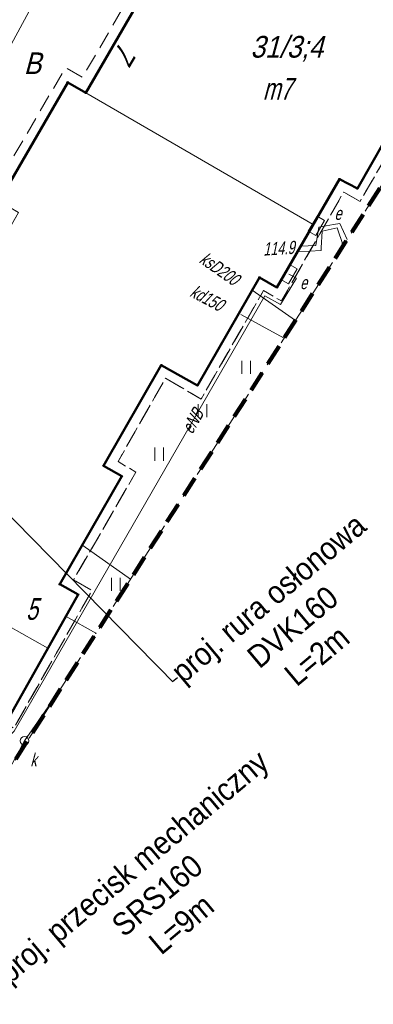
# Model space of a CAD drawing. Extents: x 7463256 to 7464485, y 5957341 to 5958260.
# Tile 119 of 256: x 7463788 to 7463808, y 5957541 to 5957597. Entities that reach past the tile are written whole.
import ezdxf
from ezdxf import colors
from ezdxf.entities.mleader import LeaderData, LeaderLine
from ezdxf.enums import TextEntityAlignment as Align
from ezdxf.math import Vec2, Vec3

# ---------------------------------------------------------------- set-up
doc = ezdxf.new("R2010")
doc.units = 0
doc.header["$MEASUREMENT"] = 0
doc.linetypes.add('4', pattern=[1.8, 1.2, -0.6])
doc.linetypes.add('mz1.0_0.5', pattern=[1.5, 1, -0.5])
doc.layers.get('0').update_dxf_attribs({"color": 2, "linetype": 'CONTINUOUS', "lineweight": 5})
for name, color, linetype in [('210-Oznaczenie użytku', 7, 'CONTINUOUS'), ('238-Punkt adresowy budynku', 7, 'CONTINUOUS'), ('312-Budynek (powierzchnia)', 7, 'CONTINUOUS'), ('312-Numer ewidencyjny budynku', 7, 'CONTINUOUS'), ('312-Numer ewidencyjny budynku-Atr124', 7, 'CONTINUOUS'), ('320-część budynku wyodrębniona ze względu na liczbę kondygnacji naziemnych (powierzchnia)', 7, 'CONTINUOUS'), ('320-część budynku wyodrębniona ze względu na liczbę kondygnacji naziemnych (powierzchnia)-Atr25', 7, 'CONTINUOUS'), ('chodnik (powierzchnia)', 7, 'CONTINUOUS'), ('Obszar opracowania', 7, 'CONTINUOUS'), ('przewód elektroenergetyczny (linia)', 7, 'CONTINUOUS'), ('przewód elektroenergetyczny (linia)-Atr1', 7, 'CONTINUOUS'), ('przewód kanalizacyjny (linia)', 7, 'CONTINUOUS'), ('przewód kanalizacyjny (linia)-Atr1', 7, 'CONTINUOUS'), ('przewód wodociągowy (linia)', 7, 'CONTINUOUS'), ('Punkt budynku', 7, 'CONTINUOUS'), ('punkt o określonej wysokości (sieć elektroenergetyczna)', 7, 'CONTINUOUS'), ('punkt o określonej wysokości (sieć elektroenergetyczna)-Atr2', 7, 'CONTINUOUS'), ('punkt o określonej wysokości (sieć kanalizacyjna)', 7, 'CONTINUOUS'), ('studzienka okrągła - przewód kanalizacyjny (punkt)', 7, 'CONTINUOUS'), ('studzienka okrągła - przewód kanalizacyjny (punkt)-Atr17', 7, 'CONTINUOUS'), ('szafa kablowa (punkt)', 7, 'CONTINUOUS'), ('szafa kablowa (punkt)-Atr17', 7, 'CONTINUOUS'), ('trawnik (powierzchnia)', 7, 'CONTINUOUS'), ('trawnik (powierzchnia) - symbol', 7, 'CONTINUOUS')]:
    doc.layers.add(name, color=color, linetype=linetype)
doc.layers.add('OBMBS-21-18876-opis proj', color=1, linetype='CONTINUOUS', lineweight=18)
doc.styles.get("Standard").update_dxf_attribs({"font": 'txt', "width": 0.75})

# ---------------------------------------------------------------- blocks, each defined once
blk = doc.blocks.new('PW01')
at = {"linetype": 'Continuous', "lineweight": 13}
h = blk.add_hatch(color=0, dxfattribs=at)
edge = h.paths.add_edge_path()
edge.add_arc((0, 0), 0.045, 0, 360)
blk = doc.blocks.new('US15')
at = {"color": 0, "linetype": 'Continuous', "lineweight": 13}
blk.add_circle((0, 0), 0.25, dxfattribs=at)
blk = doc.blocks.new('US17')
at = {"color": 0, "linetype": 'Continuous', "lineweight": 13}
for p, q in [((-0.5, -0.25), (-0.5, 0.25)), ((-0.5, 0.25), (0.5, 0.25)), ((0.5, -0.25), (0.5, 0.25)), ((-0.5, -0.25), (0.5, -0.25))]:
    blk.add_line(p, q, dxfattribs=at)
blk = doc.blocks.new('TU04')
at = {"color": 0, "linetype": 'Continuous', "lineweight": 13}
for p, q in [((0, 0), (0, 0.75)), ((0.5, 0), (0.5, 0.75))]:
    blk.add_line(p, q, dxfattribs=at)
blk = doc.blocks.new('PUNKTBUD')
at = {"color": 0}
blk.add_circle((0, 0), 0.045, dxfattribs=at)

msp = doc.modelspace()

# ---------------------------------------------------------------- linework, layer by layer
at = {"layer": '312-Budynek (powierzchnia)', "color": 7, "linetype": 'Continuous', "lineweight": 50, "flags": 128}
for points in [[(7463791.93, 5957593.18), (7463795.36, 5957599.09)], [(7463813.09, 5957597.34), (7463807.57, 5957587.67)], [(7463786.93, 5957586.94), (7463790.89, 5957593.78)], [(7463790.89, 5957593.78), (7463791.93, 5957593.18)], [(7463806.54, 5957588.21), (7463802.93, 5957581.97)], [(7463807.57, 5957587.67), (7463806.54, 5957588.21)], [(7463801.93, 5957582.54), (7463798.36, 5957576.33)], [(7463802.93, 5957581.97), (7463801.93, 5957582.54)], [(7463796.28, 5957577.49), (7463792.96, 5957571.7)], [(7463798.36, 5957576.33), (7463796.28, 5957577.49)], [(7463792.96, 5957571.7), (7463794, 5957571.1)], [(7463794, 5957571.1), (7463790.44, 5957564.87)], [(7463790.44, 5957564.87), (7463791.49, 5957564.28)], [(7463791.49, 5957564.28), (7463787.59, 5957557.35)]]:
    msp.add_lwpolyline(points, dxfattribs=at)
at = {"layer": '320-część budynku wyodrębniona ze względu na liczbę kondygnacji naziemnych (powierzchnia)', "color": 7, "linetype": 'Continuous', "lineweight": 18, "flags": 128}
for points in [[(7463805.03, 5957585.59), (7463791.93, 5957593.18), (7463795.36, 5957599.09), (7463795.53, 5957599.4), (7463796.57, 5957598.8), (7463799.85, 5957604.47), (7463800.03, 5957604.8), (7463809.81, 5957599.22), (7463813.09, 5957597.34), (7463807.57, 5957587.67), (7463806.54, 5957588.21)], [(7463789.75, 5957561.19), (7463777.75, 5957567.94), (7463778.61, 5957569.45), (7463774.35, 5957571.87), (7463776.7, 5957576.01), (7463775.67, 5957576.64), (7463777.79, 5957580.36), (7463779.88, 5957579.18), (7463783.44, 5957585.4), (7463786.52, 5957583.62), (7463788.06, 5957586.29), (7463786.93, 5957586.94), (7463790.89, 5957593.78), (7463791.93, 5957593.18), (7463805.03, 5957585.59), (7463802.93, 5957581.97), (7463801.93, 5957582.54), (7463798.36, 5957576.33), (7463796.28, 5957577.49), (7463792.96, 5957571.7), (7463794, 5957571.1), (7463790.44, 5957564.87), (7463791.49, 5957564.28)], [(7463771.65, 5957562.35), (7463775.56, 5957569.18), (7463777.75, 5957567.94), (7463789.75, 5957561.19), (7463787.59, 5957557.35), (7463783.43, 5957559.75), (7463781.65, 5957556.65)]]:
    msp.add_lwpolyline(points, close=True, dxfattribs=at)
at = {"layer": 'chodnik (powierzchnia)', "color": 7, "linetype": 'mz1.0_0.5', "lineweight": 18, "flags": 128}
msp.add_lwpolyline([(7463798.41, 5957615.84), (7463798.58, 5957615.74), (7463794.6, 5957608.68), (7463794.34, 5957608.83), (7463790.43, 5957601.86), (7463795.36, 5957599.09), (7463791.93, 5957593.18), (7463790.89, 5957593.78), (7463786.93, 5957586.94), (7463788.06, 5957586.29), (7463787.63, 5957585.55), (7463787.03, 5957585.9), (7463786.41, 5957584.84), (7463787.02, 5957584.49), (7463786.52, 5957583.62), (7463783.44, 5957585.4), (7463779.88, 5957579.18), (7463777.79, 5957580.36), (7463777.27, 5957580.61), (7463777.63, 5957581.17), (7463779.62, 5957579.97), (7463783.2, 5957586.25), (7463785.66, 5957584.79), (7463786.64, 5957586.47), (7463786.16, 5957586.74), (7463790.77, 5957594.64), (7463791.74, 5957594.07), (7463794.47, 5957598.77), (7463789.51, 5957601.6), (7463797.71, 5957616.22)], close=True, dxfattribs=at)
msp.add_lwpolyline([(7463814.199, 5957596.06), (7463813.34, 5957596.56), (7463807.72, 5957586.93), (7463806.78, 5957587.46), (7463803.19, 5957581.19), (7463802.17, 5957581.79), (7463798.57, 5957575.54), (7463796.52, 5957576.74), (7463793.79, 5957571.94), (7463794.81, 5957571.33), (7463791.23, 5957565.12), (7463792.29, 5957564.52), (7463787.78, 5957556.57), (7463783.65, 5957558.95), (7463781.87, 5957555.86), (7463778.87, 5957557.56), (7463779.15, 5957558.07), (7463781.65, 5957556.65), (7463783.43, 5957559.75), (7463787.59, 5957557.35), (7463791.49, 5957564.28), (7463790.44, 5957564.87), (7463794, 5957571.1), (7463792.96, 5957571.7), (7463796.28, 5957577.49), (7463798.36, 5957576.33), (7463801.93, 5957582.54), (7463802.93, 5957581.97), (7463806.54, 5957588.21), (7463807.57, 5957587.67), (7463813.09, 5957597.34), (7463814.501, 5957596.533)], dxfattribs=at)
at = {"layer": 'Obszar opracowania', "color": 132, "linetype": '4', "lineweight": 200, "flags": 128}
msp.add_lwpolyline([(7463648.63, 5957598.42), (7463381.17, 5957559), (7463352.31, 5957567.45), (7463255.88, 5957568.85), (7463280.41, 5957340.9), (7463468.95, 5957378.08), (7463536.66, 5957509.53), (7463626.95, 5957460.4), (7463653.5, 5957411.27), (7463734.5, 5957471.02), (7463879.22, 5957698.07), (7464314.97, 5957939.96), (7464470.72, 5957945.23), (7464483.34, 5958244.06), (7464262.86, 5958260.06), (7464240.11, 5958013.73), (7463789.91, 5957739.13), (7463712.41, 5957593.35)], close=True, dxfattribs=at)
at = {"layer": 'przewód elektroenergetyczny (linia)', "color": 1, "linetype": 'Continuous', "lineweight": 18, "flags": 128}
for points in [[(7463804.3, 5957584.35), (7463805.17, 5957584.38), (7463805.35, 5957585.44), (7463806.2, 5957585.6), (7463806.55, 5957585.66), (7463806.974, 5957584.725)], [(7463806.683, 5957584.267), (7463806.69, 5957584.56), (7463806.47, 5957585.23), (7463806.41, 5957585.41), (7463805.54, 5957585.21), (7463805.49, 5957584.26), (7463805.49, 5957584.1), (7463804.14, 5957584.03)], [(7463773.35, 5957541.31), (7463773.34, 5957541.62), (7463774.63, 5957543.5), (7463787.8, 5957556.4), (7463802.24, 5957581.49), (7463803.14, 5957580.98), (7463804.06, 5957582.5), (7463803.63, 5957582.74)]]:
    msp.add_lwpolyline(points, dxfattribs=at)
at = {"layer": 'przewód kanalizacyjny (linia)', "color": 34, "linetype": 'Continuous', "lineweight": 18, "flags": 128}
for points in [[(7463801.52, 5957581.82), (7463804.005, 5957580.066)], [(7463800.86, 5957580.41), (7463803.31, 5957579.07), (7463803.355, 5957579.046)], [(7463794.508, 5957565.166), (7463791.76, 5957567.11)], [(7463792.518, 5957562.044), (7463790.81, 5957563.01)], [(7463790.469, 5957558.83), (7463788.4, 5957555.85), (7463787.545, 5957554.241)]]:
    msp.add_lwpolyline(points, dxfattribs=at)
at = {"layer": 'przewód wodociągowy (linia)', "color": 5, "linetype": 'Continuous', "lineweight": 18, "flags": 128}
msp.add_lwpolyline([(7463779.13, 5957579.82), (7463786.71, 5957594.29), (7463792.8, 5957605.54), (7463793.97, 5957607.52), (7463800.42, 5957620.73), (7463803.33, 5957626.67)], dxfattribs=at)
at = {"layer": 'trawnik (powierzchnia)', "color": 7, "linetype": 'mz1.0_0.5', "lineweight": 18, "flags": 128}
msp.add_lwpolyline([(7463814.2, 5957596.06), (7463782.92, 5957546.99), (7463776.8, 5957550.28), (7463776.64, 5957550.36), (7463776.5, 5957550.46), (7463776.36, 5957550.57), (7463776.24, 5957550.69), (7463776.14, 5957550.83), (7463776.04, 5957550.98), (7463775.97, 5957551.14), (7463775.91, 5957551.3), (7463776.23, 5957552.75), (7463778.87, 5957557.56), (7463781.87, 5957555.86), (7463783.65, 5957558.95), (7463787.78, 5957556.57), (7463792.29, 5957564.52), (7463791.23, 5957565.12), (7463794.81, 5957571.33), (7463793.79, 5957571.94), (7463796.52, 5957576.74), (7463798.57, 5957575.54), (7463802.17, 5957581.79), (7463803.19, 5957581.19), (7463806.78, 5957587.46), (7463807.72, 5957586.93), (7463813.34, 5957596.56)], close=True, dxfattribs=at)

# ---------------------------------------------------------------- block references
at = {"layer": 'Punkt budynku', "color": 5, "linetype": 'Continuous', "lineweight": 18}
for p in [(7463790.89, 5957593.78), (7463791.93, 5957593.18), (7463806.54, 5957588.21), (7463807.57, 5957587.67), (7463801.93, 5957582.54), (7463802.93, 5957581.97), (7463796.28, 5957577.49), (7463798.36, 5957576.33), (7463792.96, 5957571.7), (7463794, 5957571.1), (7463790.44, 5957564.87), (7463791.49, 5957564.28)]:
    msp.add_blockref('PUNKTBUD', p, dxfattribs=at)
at = {"layer": 'punkt o określonej wysokości (sieć elektroenergetyczna)', "color": 1, "linetype": 'Continuous', "lineweight": 13}
msp.add_blockref('PW01', (7463804.3, 5957584.35), dxfattribs=at)
at = {"layer": 'punkt o określonej wysokości (sieć kanalizacyjna)', "color": 34, "linetype": 'Continuous', "lineweight": 13}
for p in [(7463792.51, 5957562.05), (7463788.57, 5957556.1), (7463788.26, 5957555.58)]:
    msp.add_blockref('PW01', p, dxfattribs=at)
at = {"layer": 'studzienka okrągła - przewód kanalizacyjny (punkt)', "color": 34, "linetype": 'Continuous', "lineweight": 18}
msp.add_blockref('US15', (7463788.4, 5957555.85), dxfattribs=at)
at = {"layer": 'szafa kablowa (punkt)', "color": 7, "linetype": 'Continuous', "lineweight": 18}
for p, rotation in [((7463805.21, 5957585.52), 240), ((7463803.63, 5957582.74), 239.9)]:
    msp.add_blockref('US17', p, dxfattribs=dict(at, rotation=rotation))
at = {"layer": 'trawnik (powierzchnia) - symbol', "color": 7, "linetype": 'Continuous', "lineweight": 18}
for p in [(7463800.91, 5957576.99), (7463798.41, 5957574.49), (7463795.91, 5957571.99), (7463793.41, 5957564.49)]:
    msp.add_blockref('TU04', p, dxfattribs=at)

# ---------------------------------------------------------------- texts
at = {"layer": '210-Oznaczenie użytku', "color": 3, "linetype": 'Continuous', "lineweight": 18, "oblique": 15, "width": 0.9}
msp.add_text('B', height=1.25, dxfattribs=at).set_placement((7463788.36, 5957594.26))
at = {"layer": '238-Punkt adresowy budynku', "color": 7, "linetype": 'Continuous', "lineweight": 25, "oblique": 15, "width": 0.9}
msp.add_text('7', height=1.25, rotation=239.416, dxfattribs=at).set_placement((7463793.72, 5957595.83), align=Align.CENTER)
at = {"layer": '312-Numer ewidencyjny budynku', "color": 7, "linetype": 'Continuous', "lineweight": 18, "oblique": 15, "width": 0.9}
msp.add_text('31/3;4', height=1.25, dxfattribs=at).set_placement((7463801.41, 5957596.46), align=Align.TOP_LEFT)
at = {"layer": '312-Numer ewidencyjny budynku-Atr124', "color": 7, "oblique": 15, "width": 0.72}
msp.add_text('m7', height=1.25, dxfattribs=at).set_placement((7463802.12, 5957594.03), align=Align.TOP_LEFT)
at = {"layer": '320-część budynku wyodrębniona ze względu na liczbę kondygnacji naziemnych (powierzchnia)-Atr25', "color": 7, "oblique": 15, "width": 0.72}
msp.add_text('5', height=1.25, dxfattribs=at).set_placement((7463788.49, 5957562.82))
at = {"layer": 'przewód elektroenergetyczny (linia)-Atr1', "color": 1, "oblique": 15, "width": 0.72}
msp.add_text('eNB', height=0.75, rotation=60.079, dxfattribs=at).set_placement((7463797.73, 5957573.66), align=Align.MIDDLE_LEFT)
at = {"layer": 'przewód kanalizacyjny (linia)-Atr1', "color": 34, "oblique": 15, "width": 0.72}
for s, rotation, p in [('ksD200', 325.13, (7463798.41, 5957583.44)), ('kd150', 331.98, (7463797.87, 5957581.49))]:
    msp.add_text(s, height=0.75, rotation=rotation, dxfattribs=at).set_placement(p)
at = {"layer": 'punkt o określonej wysokości (sieć elektroenergetyczna)-Atr2', "color": 1, "oblique": 15, "width": 0.72}
msp.add_text('114.9', height=0.75, rotation=3.42, dxfattribs=at).set_placement((7463802.16, 5957583.8))
at = {"layer": 'studzienka okrągła - przewód kanalizacyjny (punkt)-Atr17', "color": 34, "oblique": 15, "width": 0.72}
msp.add_text('k', height=0.75, dxfattribs=at).set_placement((7463788.74, 5957554.38))
at = {"layer": 'szafa kablowa (punkt)-Atr17', "color": 7, "oblique": 15, "width": 0.72}
for p in [(7463806.25, 5957585.86), (7463804.27, 5957581.87)]:
    msp.add_text('e', height=0.75, dxfattribs=at).set_placement(p)

# ---------------------------------------------------------------- next in the draw order: leaders
at = {"layer": 'OBMBS-21-18876-opis proj', "lineweight": 20}
ml = msp.add_multileader_mtext('Standard', dxfattribs=at)
ml.set_content('\\pxqc;{\\W0.9;\\fArial|b0|i0|c238|p34;proj. rura osłonowa DVK160\\PL=2m}', color=256)
ml.set_leader_properties()
ml.build(insert=Vec2(0, 0))
ml.multileader.update_dxf_attribs({"has_text_frame": 1, "text_right_attachment_type": 0, "dogleg_length": 0.36, "arrow_head_size": 1.3})
ctx = ml.context
ctx.base_point, ctx.char_height, ctx.arrow_head_size, ctx.landing_gap_size, ctx.plane_origin, ctx.plane_x_axis, ctx.plane_y_axis = Vec3(7463797.208, 5957559.502, -10.8), 1.3, 1.3, 0.09, Vec3(7463735.781, 5957717.728, -10.8), Vec3(0.765565, 0.643359), Vec3(-0.643359, 0.765565)
ctx.right_attachment = 0
notes = []
notes.append((ctx, [(0, (1, 1, 0), (7463796.933, 5957559.27, -10.8), (0.765565, 0.643359), 0.36, [(0, [(7463764.422, 5957592.338, -10.8)], 0, [])])]))
ctx.mtext.insert, ctx.mtext.text_direction, ctx.mtext.rotation, ctx.mtext.width, ctx.mtext.defined_height, ctx.mtext.alignment, ctx.mtext.flow_direction = Vec3(7463802.028, 5957564.571, -10.8), Vec3(0.765565, 0.643359), 0.698877, 14.34785, 27.692, 2, 5
ctx.mtext.has_bg_fill, ctx.mtext.bg_color, ctx.mtext.bg_scale_factor, ctx.mtext.bg_transparency, ctx.mtext.use_window_bg_color = 1, -1023410167, 1.5, 0, 1
for ctx, leaders in notes:
    for number, flags, end, landing, length, lines in leaders:
        leader = LeaderData()
        leader.index, (leader.has_last_leader_line, leader.has_dogleg_vector, leader.attachment_direction) = number, flags
        leader.last_leader_point, leader.dogleg_vector, leader.dogleg_length = Vec3(end), Vec3(landing), length
        for number, points, colour, breaks in lines:
            line = LeaderLine()
            line.index, line.vertices, line.color, line.breaks = number, Vec3.list(points), colors.encode_raw_color(colour), breaks
            leader.lines.append(line)
        ctx.leaders.append(leader)

# ---------------------------------------------------------------- next in the draw order: leaders
ml = msp.add_multileader_mtext('Standard', dxfattribs=at)
ml.set_content('\\pxqc;{\\W0.9;\\fArial|b0|i0|c238|p34;proj. rura osłonowa\\P DVK160\\PL=3m}', color=256)
ml.set_leader_properties()
ml.build(insert=Vec2(0, 0))
ml.multileader.update_dxf_attribs({"has_text_frame": 1, "text_right_attachment_type": 0, "dogleg_length": 0.36, "arrow_head_size": 1.3})
ctx = ml.context
ctx.base_point, ctx.char_height, ctx.arrow_head_size, ctx.landing_gap_size, ctx.plane_origin, ctx.plane_x_axis, ctx.plane_y_axis = Vec3(7463817.639, 5957595.392, -10.8), 1.3, 1.3, 0.09, Vec3(7463754.903, 5957733.234, -10.8), Vec3(0.765565, 0.643359), Vec3(-0.643359, 0.765565)
ctx.right_attachment, ctx.text_align_type = 0, 2
notes = []
notes.append((ctx, [(0, (1, 1, 0), (7463828.133, 5957605.074, -10.8), (-0.765565, -0.643359), 0.36, [(0, [(7463795.109, 5957643.313, -10.8)], 0, [])])]))
ctx.mtext.insert, ctx.mtext.text_direction, ctx.mtext.rotation, ctx.mtext.width, ctx.mtext.defined_height, ctx.mtext.alignment, ctx.mtext.flow_direction = Vec3(7463822.535, 5957600.37, -10.8), Vec3(0.765565, 0.643359), 0.698877, 15.28698, 27.692, 2, 5
ctx.mtext.has_bg_fill, ctx.mtext.bg_color, ctx.mtext.bg_scale_factor, ctx.mtext.bg_transparency, ctx.mtext.use_window_bg_color = 1, -1023410167, 1.5, 0, 1
ml = msp.add_multileader_mtext('Standard', dxfattribs=at)
ml.set_content('\\pxqc;{\\W0.9;\\fArial|b0|i0|c238|p34;proj. przecisk mechaniczny\\PSRS160\\PL=9m}', color=256)
ml.set_leader_properties()
ml.build(insert=Vec2(0, 0))
ml.multileader.update_dxf_attribs({"has_text_frame": 1, "text_right_attachment_type": 0, "dogleg_length": 0.36, "arrow_head_size": 1.3})
ctx = ml.context
ctx.base_point, ctx.char_height, ctx.arrow_head_size, ctx.landing_gap_size, ctx.plane_origin, ctx.plane_x_axis, ctx.plane_y_axis = Vec3(7463787.12, 5957542.269, -10.8), 1.3, 1.3, 0.09, Vec3(7463726.42, 5957695.066, -10.8), Vec3(0.765565, 0.643359), Vec3(-0.643359, 0.765565)
ctx.right_attachment = 0
notes.append((ctx, [(0, (1, 1, 0), (7463786.844, 5957542.038, -10.8), (0.765565, 0.643359), 0.36, [(0, [(7463748.525, 5957566.387, -10.8)], 0, [])])]))
ctx.mtext.insert, ctx.mtext.text_direction, ctx.mtext.rotation, ctx.mtext.width, ctx.mtext.defined_height, ctx.mtext.alignment, ctx.mtext.flow_direction = Vec3(7463794.227, 5957549.106, -10.8), Vec3(0.765565, 0.643359), 0.698877, 21.78171, 27.692, 2, 5
ctx.mtext.has_bg_fill, ctx.mtext.bg_color, ctx.mtext.bg_scale_factor, ctx.mtext.bg_transparency, ctx.mtext.use_window_bg_color = 1, -1023410167, 1.5, 0, 1
for ctx, leaders in notes:
    for number, flags, end, landing, length, lines in leaders:
        leader = LeaderData()
        leader.index, (leader.has_last_leader_line, leader.has_dogleg_vector, leader.attachment_direction) = number, flags
        leader.last_leader_point, leader.dogleg_vector, leader.dogleg_length = Vec3(end), Vec3(landing), length
        for number, points, colour, breaks in lines:
            line = LeaderLine()
            line.index, line.vertices, line.color, line.breaks = number, Vec3.list(points), colors.encode_raw_color(colour), breaks
            leader.lines.append(line)
        ctx.leaders.append(leader)

# ---------------------------------------------------------------- next in the draw order: leaders
ml = msp.add_multileader_mtext('Standard', dxfattribs=at)
ml.set_content('\\pxqc;{\\W0.9;\\fArial|b0|i0|c238|p34;proj. rura osłonowa\\P DVK160\\PL=16m}', color=256)
ml.set_leader_properties()
ml.build(insert=Vec2(0, 0))
ml.multileader.update_dxf_attribs({"has_text_frame": 1, "text_right_attachment_type": 0, "dogleg_length": 0.36, "arrow_head_size": 1.3})
ctx = ml.context
ctx.base_point, ctx.char_height, ctx.arrow_head_size, ctx.landing_gap_size, ctx.plane_origin, ctx.plane_x_axis, ctx.plane_y_axis = Vec3(7463809.484, 5957576.67, -10.8), 1.3, 1.3, 0.09, Vec3(7463758.404, 5957716.091, -10.8), Vec3(0.765565, 0.643359), Vec3(-0.643359, 0.765565)
ctx.right_attachment, ctx.text_align_type = 0, 2
notes = []
notes.append((ctx, [(0, (1, 1, 0), (7463819.978, 5957586.352, -10.8), (-0.765565, -0.643359), 0.36, [(0, [(7463787.836, 5957630.908, -10.8)], 0, [])])]))
ctx.mtext.insert, ctx.mtext.text_direction, ctx.mtext.rotation, ctx.mtext.width, ctx.mtext.defined_height, ctx.mtext.alignment, ctx.mtext.flow_direction = Vec3(7463814.38, 5957581.648, -10.8), Vec3(0.765565, 0.643359), 0.698877, 15.28698, 27.692, 2, 5
ctx.mtext.has_bg_fill, ctx.mtext.bg_color, ctx.mtext.bg_scale_factor, ctx.mtext.bg_transparency, ctx.mtext.use_window_bg_color = 1, -1023410167, 1.5, 0, 1
for ctx, leaders in notes:
    for number, flags, end, landing, length, lines in leaders:
        leader = LeaderData()
        leader.index, (leader.has_last_leader_line, leader.has_dogleg_vector, leader.attachment_direction) = number, flags
        leader.last_leader_point, leader.dogleg_vector, leader.dogleg_length = Vec3(end), Vec3(landing), length
        for number, points, colour, breaks in lines:
            line = LeaderLine()
            line.index, line.vertices, line.color, line.breaks = number, Vec3.list(points), colors.encode_raw_color(colour), breaks
            leader.lines.append(line)
        ctx.leaders.append(leader)

doc.saveas('drawing.dxf')
